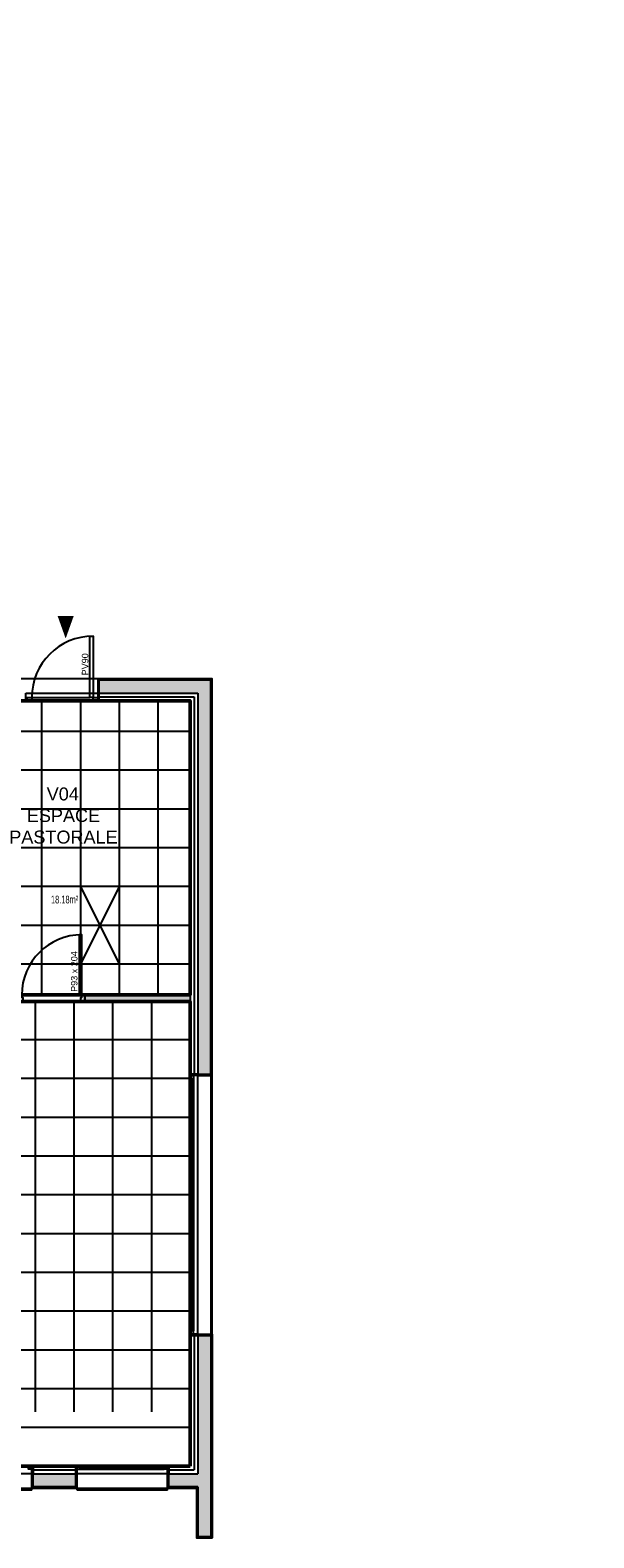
# Model space of a CAD drawing. Header units: millimetres. Extents: x -5134.9 to -5068.1, y -904.9 to -856.8.
# Tile 7 of 14: x -5076.9 to -5068.2, y -904.9 to -881.6. Entities that reach past the tile are written whole.
import ezdxf

# ---------------------------------------------------------------- set-up
doc = ezdxf.new("R2010")
doc.units = ezdxf.units.MM
doc.linetypes.add('CACHE', pattern=[9.524999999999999, 6.35, -3.175])
for name, color, linetype in [('D-CLDIST', 3, 'Continuous'), ('D-CLDOUB', 2, 'Continuous'), ('D-ISOLAT', 104, 'Continuous'), ('H-CLOISON', 20, 'Continuous'), ('H-FX PLAF 1', 91, 'Continuous'), ('H-PAROIS', 9, 'Continuous'), ('O-MENUISEXT', 1, 'Continuous'), ('O-MENUISINT', 6, 'Continuous'), ('R-TEXTE2', 1, 'Continuous'), ('S-ELTVUS', 195, 'Continuous'), ('S-MACON', 4, 'Continuous'), ('T-TEXTE SURFACE', 31, 'Continuous'), ('V-ENDUIT', 3, 'Continuous')]:
    doc.layers.add(name, color=color, linetype=linetype)
doc.layers.add('SU-SURHAB', color=21, linetype='Continuous', lineweight=50, plot=False)
doc.layers.add('SU-SURHOB', color=225, linetype='Continuous', plot=False)
doc.styles.add('AAP Fort', font='swiss.ttf')
doc.styles.add('COTATION', font='arial.ttf', dxfattribs={"width": 0.6})
doc.linetypes.add('ISOLATION', pattern='A,0.00254,-2.54,[134,ltypeshp.shx,S=2.54,R=0,X=-2.54,Y=0],-5.08,[134,ltypeshp.shx,S=2.54,R=180,X=2.54,Y=0],-2.54', length=10.16254)

# ---------------------------------------------------------------- blocks, each defined once
blk = doc.blocks.new('Pint_Cloison10_93')
for points in [[(-8.499999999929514, -4.092726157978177e-12), (-4.499999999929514, -4.092726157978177e-12), (-4.499999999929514, 92.99999999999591), (-8.499999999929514, 92.99999999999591)], [(-95.99999999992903, -10.00000000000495), (-101.9999999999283, -10.00000000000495), (-101.9999999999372, -5.400124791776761e-12), (-97.49999999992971, -4.718003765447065e-12), (-97.49999999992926, -4.000000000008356), (-95.99999999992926, -4.000000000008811)]]:
    blk.add_lwpolyline(points, close=True)
blk.add_lwpolyline([(3.410605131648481e-12, -10.00000000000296), (-5.999999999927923, -10.00000000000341), (-5.999999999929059, -4.00000000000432), (-4.499999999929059, -4.000000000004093), (-4.499999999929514, -4.092726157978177e-12), (0, 0), (1.040234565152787e-09, -10.00000000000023)])
at = {"ltscale": 25}
blk.add_arc((-4.499999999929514, -4.206412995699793e-12), 93, 90, 180, dxfattribs=at)
blk = doc.blocks.new('Pext_90')
for points in [[(-7, 0), (-12.00000000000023, 0), (-12.00000000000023, 95), (-7, 95)], [(-102.0000000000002, -5), (-109.0000000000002, -5), (-109.0000000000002, 0), (-102.0000000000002, 0)], [(0, -5), (-7, -5), (-7, 0), (0, 0)]]:
    blk.add_lwpolyline(points, close=True)
blk.add_arc((-7, 0), 95, 90, 180)

msp = doc.modelspace()

# ---------------------------------------------------------------- hatches: boundary and pattern name
at = {"layer": 'H-CLOISON'}
msp.add_hatch(color=256, dxfattribs=at).paths.add_polyline_path([(-5074.397951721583, -896.6385213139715), (-5074.397951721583, -896.5385213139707), (-5076.027951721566, -896.5385213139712), (-5076.027951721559, -896.6385213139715)])
at = {"layer": 'H-PAROIS', "true_color": 0x002f5f}
h = msp.add_hatch(color=158, dxfattribs=at)
h.dxf.hatch_style = 1
h.paths.add_polyline_path([(-5074.277951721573, -891.8685213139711), (-5074.277951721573, -897.7658917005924), (-5074.077951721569, -897.7658917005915), (-5074.077951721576, -891.6685213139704), (-5075.807951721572, -891.6685213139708), (-5075.807951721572, -891.8685213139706)])
h = msp.add_hatch(color=158, dxfattribs=at)
h.dxf.hatch_style = 1
h.paths.add_polyline_path([(-5074.277951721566, -903.9485213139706), (-5074.727951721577, -903.9485213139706), (-5074.727951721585, -904.1485213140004), (-5074.277951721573, -904.1485213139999), (-5074.277951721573, -904.9185213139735), (-5074.077951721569, -904.9185213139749), (-5074.077951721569, -901.805891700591), (-5074.277951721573, -901.8058917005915)])
h = msp.add_hatch(color=158, dxfattribs=at)
h.dxf.hatch_style = 1
h.paths.add_polyline_path([(-5076.827951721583, -903.9485213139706), (-5076.827951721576, -904.1485213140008), (-5076.16795172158, -904.1485213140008), (-5076.16795172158, -903.9485213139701)])

# ---------------------------------------------------------------- linework, layer by layer
at = {"layer": 'D-CLDIST'}
for p, q in [((-5076.027951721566, -896.5385213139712), (-5074.397951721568, -896.5385213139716)), ((-5076.027951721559, -896.6385213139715), (-5076.027951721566, -896.5385213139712)), ((-5074.397951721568, -896.5385213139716), (-5074.397951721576, -896.6385213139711)), ((-5076.027951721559, -896.6385213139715), (-5074.397951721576, -896.6385213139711))]:
    msp.add_line(p, q, dxfattribs=at)
at = {"layer": 'D-CLDOUB'}
for p, q in [((-5075.827951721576, -891.9885213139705), (-5074.397951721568, -891.9885213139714)), ((-5074.397951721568, -891.9885213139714), (-5074.397951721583, -897.7658917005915)), ((-5074.397951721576, -901.785891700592), (-5074.397951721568, -903.8285213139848)), ((-5076.847951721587, -903.8285213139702), (-5076.147951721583, -903.8285213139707)), ((-5074.747951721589, -903.8285213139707), (-5074.397951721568, -903.8285213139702))]:
    msp.add_line(p, q, dxfattribs=at)
at = {"layer": 'D-ISOLAT', "color": 32, "linetype": 'ISOLATION', "ltscale": 0.005}
for p, q in [((-5075.807951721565, -891.928521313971), (-5074.337951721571, -891.9285213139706)), ((-5074.337951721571, -891.9285213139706), (-5074.337951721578, -897.7658917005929)), ((-5074.337951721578, -901.785891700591), (-5074.337951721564, -903.8885213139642)), ((-5076.827951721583, -903.8885213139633), (-5076.16795172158, -903.8885213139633)), ((-5074.727951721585, -903.8885213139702), (-5074.337951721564, -903.8885213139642))]:
    msp.add_line(p, q, dxfattribs=at)
at = {"layer": 'H-FX PLAF 1', "linetype": 'CACHE'}
for p, q in [((-5076.695385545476, -891.988521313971), (-5076.695385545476, -896.5385213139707)), ((-5076.09538554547, -891.9885213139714), (-5076.095385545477, -896.5385213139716)), ((-5075.495385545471, -891.9885213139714), (-5075.495385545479, -896.5385213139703)), ((-5074.895385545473, -891.9885213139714), (-5074.895385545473, -896.5385213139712)), ((-5074.397951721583, -892.4635213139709), (-5078.392819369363, -892.4635213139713)), ((-5074.397951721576, -893.0635213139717), (-5078.392819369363, -893.0635213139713)), ((-5074.397951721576, -893.6635213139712), (-5078.39281936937, -893.6635213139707)), ((-5074.397951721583, -894.2635213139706), (-5078.392819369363, -894.2635213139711)), ((-5074.397951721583, -894.8635213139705), (-5078.39281936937, -894.863521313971)), ((-5076.095385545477, -894.863521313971), (-5075.495385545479, -896.0635213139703)), ((-5075.495385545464, -894.863521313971), (-5076.095385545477, -896.0635213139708)), ((-5074.397951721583, -895.4635213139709), (-5078.392819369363, -895.4635213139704)), ((-5074.397951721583, -896.0635213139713), (-5078.392819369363, -896.0635213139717)), ((-5076.797951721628, -896.6385213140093), (-5076.797951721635, -903.8285213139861)), ((-5076.197951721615, -896.6385213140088), (-5076.197951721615, -903.8285213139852)), ((-5075.597951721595, -896.6385213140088), (-5075.597951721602, -903.8285213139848)), ((-5074.997951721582, -896.6385213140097), (-5074.997951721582, -903.8285213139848)), ((-5074.397951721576, -897.2335213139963), (-5090.625217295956, -897.2335213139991)), ((-5074.397951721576, -897.8335213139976), (-5090.75596601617, -897.8335213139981)), ((-5074.397951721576, -898.4335213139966), (-5090.835541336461, -898.4335213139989)), ((-5074.397951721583, -899.033521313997), (-5090.837082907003, -899.0335213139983)), ((-5074.397951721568, -899.6335213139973), (-5090.997953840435, -899.6335213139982)), ((-5074.397951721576, -900.2335213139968), (-5090.997953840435, -900.2335213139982)), ((-5074.397951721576, -900.8335213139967), (-5090.997953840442, -900.8335213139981)), ((-5074.397951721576, -901.4335213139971), (-5090.997953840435, -901.4335213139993)), ((-5074.397951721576, -902.0335213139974), (-5090.997953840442, -902.0335213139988)), ((-5074.397951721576, -902.6335213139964), (-5090.997953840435, -902.6335213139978)), ((-5074.397951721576, -903.2335213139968), (-5090.997953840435, -903.2335213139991))]:
    msp.add_line(p, q, dxfattribs=at)
msp.add_lwpolyline([(-5078.392819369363, -891.9885213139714), (-5074.397951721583, -891.9885213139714), (-5074.397951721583, -896.5385213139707), (-5078.392819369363, -896.5385213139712)], close=True, dxfattribs=at)
msp.add_lwpolyline([(-5090.495558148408, -896.6385213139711), (-5074.397951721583, -896.6385213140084), (-5074.397951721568, -903.8285213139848), (-5090.997953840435, -903.8285213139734), (-5090.997953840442, -899.414024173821), (-5090.997953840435, -898.6157191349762), (-5090.861266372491, -898.6455053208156), (-5090.810166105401, -898.4110084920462), (-5090.829707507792, -898.4067501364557), (-5090.878561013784, -898.3961042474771), (-5090.495558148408, -896.6385213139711)], dxfattribs=at)
at = {"layer": 'O-MENUISEXT', "ltscale": 250}
msp.add_line((-5075.807951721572, -891.9885213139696), (-5075.807951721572, -891.8685213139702), dxfattribs=at)
at = {"layer": 'O-MENUISEXT'}
for p, q in [((-5074.372951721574, -901.7358917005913), (-5074.372951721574, -897.8358917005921)), ((-5074.34795172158, -897.8358917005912), (-5074.347951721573, -901.7358917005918)), ((-5074.797951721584, -903.8535213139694), (-5076.09795172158, -903.853521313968)), ((-5076.097951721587, -903.8785213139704), (-5074.797951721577, -903.8785213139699))]:
    msp.add_line(p, q, dxfattribs=at)
at = {"layer": 'O-MENUISEXT', "ltscale": 250}
for points in [[(-5076.937951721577, -891.8685213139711), (-5075.807951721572, -891.8685213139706), (-5075.807951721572, -891.9885213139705), (-5076.937951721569, -891.9885213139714)], [(-5075.807951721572, -891.8685213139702), (-5075.827951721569, -891.8685213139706), (-5075.827951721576, -891.9885213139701), (-5075.807951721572, -891.9885213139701)]]:
    msp.add_lwpolyline(points, close=True, dxfattribs=at)
at = {"layer": 'O-MENUISEXT'}
for points in [[(-5074.397951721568, -897.765891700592), (-5074.277951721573, -897.7658917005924), (-5074.277951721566, -897.7858917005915), (-5074.397951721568, -897.785891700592)], [(-5074.277951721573, -901.8058917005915), (-5074.277951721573, -897.765891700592), (-5074.397951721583, -897.7658917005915), (-5074.39795172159, -901.8058917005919)], [(-5074.397951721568, -897.7858917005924), (-5074.347951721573, -897.785891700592), (-5074.34795172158, -897.8358917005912), (-5074.397951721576, -897.8358917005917)], [(-5074.397951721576, -901.785891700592), (-5074.347951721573, -901.7858917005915), (-5074.347951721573, -901.7358917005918), (-5074.397951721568, -901.7358917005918)], [(-5074.397951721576, -901.8058917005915), (-5074.277951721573, -901.8058917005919), (-5074.277951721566, -901.785891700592), (-5074.397951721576, -901.785891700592)], [(-5076.827951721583, -903.9485213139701), (-5077.867953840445, -903.948521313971), (-5077.867953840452, -903.8285213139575), (-5076.827951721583, -903.8285213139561)], [(-5076.847951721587, -903.8285213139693), (-5076.847951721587, -903.8785213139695), (-5076.89795172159, -903.8785213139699), (-5076.897951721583, -903.8285213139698)], [(-5076.827951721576, -903.8285213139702), (-5076.827951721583, -903.9485213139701), (-5076.84795172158, -903.9485213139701), (-5076.847951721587, -903.8285213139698)], [(-5076.167951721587, -903.8285213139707), (-5076.16795172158, -903.9485213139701), (-5076.14795172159, -903.9485213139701), (-5076.147951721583, -903.8285213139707)], [(-5074.727951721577, -903.9485213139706), (-5076.16795172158, -903.9485213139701), (-5076.167951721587, -903.8285213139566), (-5074.727951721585, -903.828521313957)], [(-5076.147951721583, -903.8285213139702), (-5076.14795172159, -903.8785213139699), (-5076.097951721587, -903.8785213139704), (-5076.097951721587, -903.8285213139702)], [(-5074.747951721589, -903.8285213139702), (-5074.747951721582, -903.8785213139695), (-5074.797951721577, -903.8785213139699), (-5074.797951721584, -903.8285213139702)], [(-5074.727951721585, -903.8285213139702), (-5074.727951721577, -903.9485213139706), (-5074.747951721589, -903.9485213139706), (-5074.747951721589, -903.8285213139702)]]:
    msp.add_lwpolyline(points, close=True, dxfattribs=at)
at = {"layer": 'R-TEXTE2'}
msp.add_lwpolyline([(-5076.323590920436, -891.0254181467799, 0, 0.2499999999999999, 0), (-5076.323590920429, -890.67541814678, 0, 0, 0)], format="xyseb", dxfattribs=at)
at = {"layer": 'S-ELTVUS'}
for p, q in [((-5076.847951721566, -891.9385213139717), (-5075.947951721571, -891.9385213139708)), ((-5074.077951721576, -897.785891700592), (-5074.077951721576, -901.785891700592)), ((-5076.847951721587, -904.1985213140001), (-5077.847953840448, -904.1985213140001)), ((-5076.847951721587, -904.1985213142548), (-5076.847951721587, -904.1685213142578)), ((-5076.147951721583, -904.1985213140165), (-5076.14795172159, -904.1685213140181)), ((-5074.747951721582, -904.1985213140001), (-5076.14795172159, -904.198521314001)), ((-5074.747951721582, -904.1985213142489), (-5074.747951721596, -904.1685213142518))]:
    msp.add_line(p, q, dxfattribs=at)
at = {"layer": 'S-MACON'}
for p, q in [((-5074.077951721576, -891.6685213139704), (-5075.807951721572, -891.6685213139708)), ((-5075.807951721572, -891.6685213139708), (-5075.807951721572, -891.8685213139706)), ((-5074.077951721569, -897.7658917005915), (-5074.077951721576, -891.6685213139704)), ((-5075.807951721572, -891.8685213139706), (-5074.277951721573, -891.8685213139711)), ((-5074.277951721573, -891.8685213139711), (-5074.277951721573, -897.7658917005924)), ((-5074.277951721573, -897.7658917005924), (-5074.077951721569, -897.7658917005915)), ((-5074.277951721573, -901.8058917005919), (-5074.277951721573, -903.9485213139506)), ((-5074.277951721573, -901.8058917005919), (-5074.077951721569, -901.805891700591)), ((-5074.077951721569, -901.805891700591), (-5074.077951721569, -904.9185213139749)), ((-5076.827951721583, -903.9485213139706), (-5076.16795172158, -903.9485213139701)), ((-5076.827951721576, -904.1485213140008), (-5076.827951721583, -903.9485213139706)), ((-5076.16795172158, -904.1485213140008), (-5076.16795172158, -903.9485213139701)), ((-5074.727951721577, -903.9485213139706), (-5074.277951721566, -903.9485213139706)), ((-5074.727951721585, -904.1485213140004), (-5074.727951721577, -903.9485213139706)), ((-5076.16795172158, -904.1485213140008), (-5076.827951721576, -904.1485213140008)), ((-5074.277951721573, -904.1485213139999), (-5074.727951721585, -904.1485213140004)), ((-5074.277951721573, -904.1485213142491), (-5074.277951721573, -904.9185213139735)), ((-5074.277951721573, -904.9185213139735), (-5074.077951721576, -904.918521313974))]:
    msp.add_line(p, q, dxfattribs=at)
at = {"layer": 'SU-SURHAB'}
for points in [[(-5078.392819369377, -896.5385213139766), (-5074.397951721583, -896.5385213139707), (-5074.397951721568, -891.9885213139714), (-5078.392819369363, -891.9885213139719)], [(-5074.397951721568, -903.8285213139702), (-5074.397951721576, -896.6385213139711), (-5085.802819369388, -896.6385213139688), (-5090.495558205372, -896.6385215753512), (-5090.882819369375, -898.4156456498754), (-5090.83396586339, -898.4262915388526), (-5090.876549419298, -898.6217055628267), (-5090.997953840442, -898.5952497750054), (-5090.997953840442, -899.3139321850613), (-5090.997953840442, -899.414024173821), (-5090.997953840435, -903.8285213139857)]]:
    msp.add_lwpolyline(points, close=True, dxfattribs=at)
at = {"layer": 'SU-SURHOB'}
msp.add_lwpolyline([(-5109.988872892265, -879.7956902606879), (-5097.427953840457, -879.7956902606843), (-5097.42795384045, -894.0285216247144), (-5102.517953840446, -894.0285213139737), (-5102.517953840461, -904.9385213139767), (-5097.207953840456, -904.938521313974), (-5097.207953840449, -901.7985265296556), (-5091.947956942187, -901.7985213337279), (-5091.947953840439, -904.938521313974), (-5091.707953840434, -904.938521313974), (-5091.707953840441, -904.1685213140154), (-5074.29795172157, -904.1685213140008), (-5074.29795172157, -904.9385213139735), (-5074.057951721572, -904.938521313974), (-5074.057951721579, -891.6485213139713), (-5091.727953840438, -891.6485213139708), (-5091.727953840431, -880.8985213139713), (-5068.152317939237, -880.8985213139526), (-5068.152317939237, -869.0999580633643), (-5074.293976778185, -869.0999580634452), (-5073.937726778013, -867.0099580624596), (-5103.487958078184, -867.0099580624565), (-5103.487958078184, -862.4299580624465), (-5112.40266665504, -862.4299580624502)], dxfattribs=at)
at = {"layer": 'V-ENDUIT'}
for p, q in [((-5074.057951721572, -891.6485213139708), (-5075.827951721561, -891.6485213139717)), ((-5075.827951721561, -891.6485213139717), (-5075.827951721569, -891.8685213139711)), ((-5074.057951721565, -897.785891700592), (-5074.057951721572, -891.6485213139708)), ((-5074.277951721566, -897.7858917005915), (-5074.057951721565, -897.785891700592)), ((-5074.277951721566, -901.7858917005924), (-5074.057951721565, -901.7858917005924)), ((-5074.057951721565, -901.7858917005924), (-5074.057951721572, -904.938521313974)), ((-5076.84795172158, -904.1685213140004), (-5076.84795172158, -903.9485213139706)), ((-5076.147951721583, -904.1685213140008), (-5076.14795172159, -903.9485213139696)), ((-5074.747951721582, -904.1685213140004), (-5074.747951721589, -903.9485213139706)), ((-5076.147951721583, -904.1685213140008), (-5076.84795172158, -904.1685213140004)), ((-5074.29795172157, -904.1685213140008), (-5074.747951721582, -904.1685213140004)), ((-5074.29795172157, -904.1685213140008), (-5074.29795172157, -904.9385213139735)), ((-5074.29795172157, -904.9385213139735), (-5074.057951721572, -904.938521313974))]:
    msp.add_line(p, q, dxfattribs=at)

# ---------------------------------------------------------------- block references
at = {"layer": 'O-MENUISEXT', "xscale": 0.01, "yscale": 0.01, "zscale": 0.01}
msp.add_blockref('Pext_90', (-5075.827951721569, -891.9385213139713), dxfattribs=at)
at = {"layer": 'O-MENUISINT', "xscale": 0.01, "yscale": 0.01, "zscale": 0.01}
msp.add_blockref('Pint_Cloison10_93', (-5076.027951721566, -896.5385213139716), dxfattribs=at)

# ---------------------------------------------------------------- texts
at = {"layer": 'O-MENUISEXT', "insert": (-5076.022861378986, -891.4248734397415), "char_height": 0.09999999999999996, "width": 0.8999999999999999, "attachment_point": 5, "rotation": 89.9999999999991, "style": 'AAP Fort'}
msp.add_mtext('PV90', dxfattribs=at)
at = {"layer": 'O-MENUISINT', "insert": (-5076.190279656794, -896.1774697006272), "char_height": 0.09999999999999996, "width": 1.609714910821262, "attachment_point": 5, "rotation": 89.99999999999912, "style": 'AAP Fort'}
msp.add_mtext('P93 x 204', dxfattribs=at)
at = {"layer": 'R-TEXTE2', "insert": (-5077.21783193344, -893.7649371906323), "char_height": 0.2, "width": 1.684145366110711, "attachment_point": 4, "style": 'AAP Fort'}
msp.add_mtext('\\pi0.60087;{\\fArial|b0|i0|c0|p34;V04\\P\\pi0.29385;ESPACE \\P\\pi0.021882;PASTORALE}', dxfattribs=at)
at = {"layer": 'T-TEXTE SURFACE', "insert": (-5076.550971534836, -895.0037199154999), "char_height": 0.12, "attachment_point": 1, "style": 'COTATION'}
msp.add_mtext('18.18m²', dxfattribs=at)

doc.saveas('drawing.dxf')
